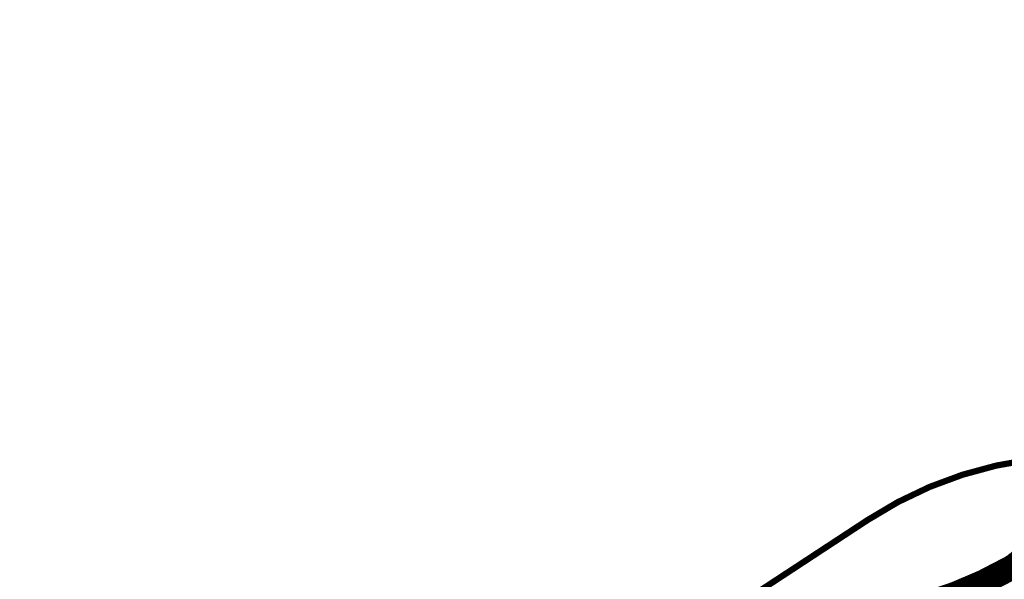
# Model space of a CAD drawing. Header units: metres. Extents: x -3 to 311477, y 0 to 754107.
# Tile 22 of 82: x 155070 to 155268, y 376503 to 376615. Entities that reach past the tile are written whole.
import ezdxf

# ---------------------------------------------------------------- set-up
doc = ezdxf.new("R2010")
doc.units = ezdxf.units.M
doc.linetypes.add('CENTER', pattern=[2, 1.25, -0.25, 0.25, -0.25])
doc.layers.add('Onderhoudspad hatch', color=7, linetype='Continuous', true_color=0x964b00)
doc.layers.add('Z_ZZZ_WERKGRENS', color=5, linetype='CENTER', true_color=0x0000ff)

msp = doc.modelspace()

# ---------------------------------------------------------------- linework, layer by layer
at = {"layer": 'Onderhoudspad hatch', "linetype": 'Continuous'}
msp.add_lwpolyline([(155252.39, 376497.99, 5, 5, 0.056369), (155269.11, 376505.13, 5, 5, 0.112818), (155272.4, 376508.14, 5, 5, -0.420103)], format="xyseb", dxfattribs=at)
at = {"layer": 'Z_ZZZ_WERKGRENS', "ltscale": 5, "flags": 128}
msp.add_lwpolyline([(155540.35, 376643.93, 1.25, 1.25, 0.018052), (155537.78, 376638.12, 1.25, 1.25, -0.105296), (155506.37, 376591.31, 1.25, 1.25, 0), (155453, 376539.58, 1.25, 1.25, -0.344675), (155320.81, 376517.96, 1.25, 1.25, 0.277344), (155240.47, 376514.8, 1.25, 1.25, 0), (155133.84, 376444.88, 1.25, 1.25, 0), (155095.79, 376406.59, 1.25, 1.25, 0), (155095.22, 376366.22, 1.25, 1.25, 0), (155057.99, 376268.15, 1.25, 1.25, -0.115417), (155012.22, 376225.76, 1.25, 1.25, 0), (154884.38, 376153.02, 1.25, 1.25, 0), (154778.07, 376073.43, 1.25, 1.25, 0), (154769.56, 376087.66, 1.25, 1.25, 0), (154747.36, 376068.95, 1.25, 1.25, 0), (154713.34, 376040.05, 1.25, 1.25, 0), (154791.93, 375947.53, 1.25, 1.25, 0), (154909.13, 376039.48, 1.25, 1.25, 0), (154931.51, 376063.58, 1.25, 1.25, 0), (154950.88, 376076.99, 1.25, 1.25, 0), (155004.58, 376108.92, 1.25, 1.25, 0), (155075.37, 376151.87, 1.25, 1.25, 0), (155080.44, 376144.18, 1.25, 1.25, 0), (155087.83, 376145.85, 1.25, 1.25, 0), (155089.99, 376160.19, 1.25, 1.25, 0.148852), (155165.77, 376264.07, 1.25, 1.25, 0), (155188.55, 376335.27, 1.25, 1.25, 0), (155197.59, 376357.07, 1.25, 1.25, -0.178056), (155207.31, 376370.41, 1.25, 1.25, 0), (155225.04, 376382.09, 1.25, 1.25, 0), (155268.74, 376411.19, 1.25, 1.25, 0.011584), (155280.85, 376405.99, 1.25, 1.25, 0.179178), (155424.31, 376397.78, 1.25, 1.25, 0.109529), (155487.96, 376439.73, 1.25, 1.25, 0.021856), (155550.97, 376501.06, 1.25, 1.25, 0.104753), (155617.47, 376596.16, 1.25, 1.25, 0.021856), (155625.83, 376604.47, 1.25, 1.25, 0.03866), (155665.79, 376634.95, 1.25, 1.25, 0), (155714.77, 376682.66, 1.25, 1.25, 0), (155769.82, 376831.92, 1.25, 1.25, 0), (155818.83, 376825.17, 1.25, 1.25, 0), (155824.67, 376849.4, 1.25, 1.25, 0), (155764.29, 376867.1, 1.25, 1.25, 0), (155728.85, 376879.98, 1.25, 1.25, 0), (155729.03, 376940.58, 1.25, 1.25, 0), (155707.67, 377074.56, 1.25, 1.25, 0), (155675.76, 377108.8, 1.25, 1.25, 0), (155668.49, 377109.52, 1.25, 1.25, -0.069836), (155687.59, 377140.95, 1.25, 1.25, 0), (155710.88, 377169.41, 1.25, 1.25, 0), (155715.4, 377165.36, 1.25, 1.25, -0.006387), (155734.4, 377191.89, 1.25, 1.25, 0.094579), (155750.66, 377244.93, 1.25, 1.25, 0), (155729.64, 377257, 1.25, 1.25, 0)], format="xyseb", dxfattribs=at)

doc.saveas('drawing.dxf')
